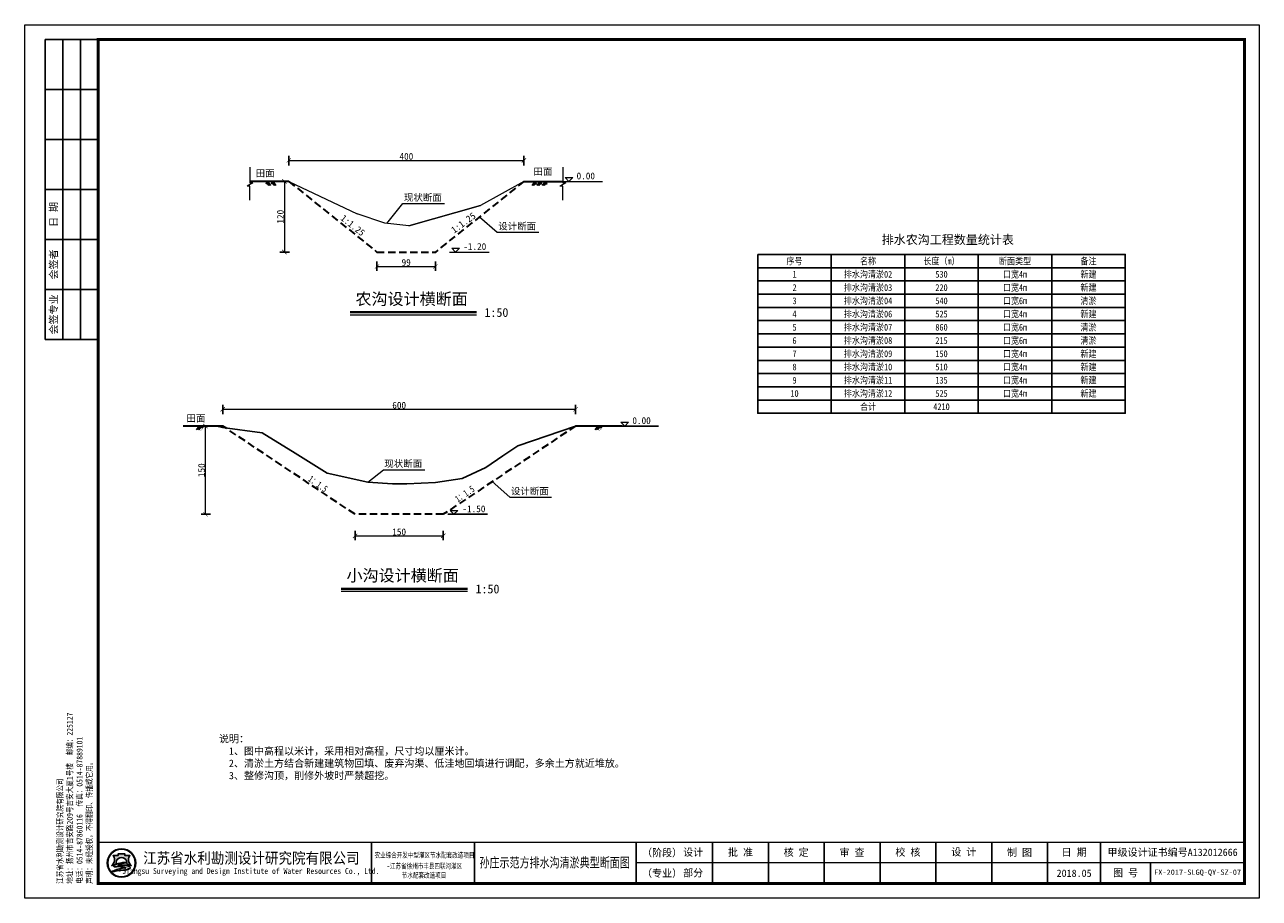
# Model space of a CAD drawing. Extents: x 464172 to 473094, y 3847158 to 3855433.
# Tile 70 of 98: x 469899 to 470319, y 3849784 to 3850081. Entities that reach past the tile are written whole.
import ezdxf
from ezdxf.enums import TextEntityAlignment as Align

# ---------------------------------------------------------------- set-up
doc = ezdxf.new("R2010")
doc.units = 0
doc.header["$PDMODE"] = 34
doc.header["$PDSIZE"] = 0.2
doc.linetypes.add('HIDDEN', pattern=[0.375, 0.25, -0.125])
doc.layers.get('0').update_dxf_attribs({"linetype": 'CONTINUOUS'})
doc.layers.get('Defpoints').update_dxf_attribs({"linetype": 'CONTINUOUS'})
for name, color, linetype, lineweight in [('0.09标注线', 3, 'CONTINUOUS', 9), ('0.13填充', 8, 'CONTINUOUS', 9), ('0.13文字', 3, 'CONTINUOUS', 13), ('1粗线', 7, 'CONTINUOUS', 30), ('文字', 7, 'CONTINUOUS', 15), ('标注', 7, 'CONTINUOUS', 15), ('次要轮廓', 4, 'CONTINUOUS', 18), ('细实线', 3, 'CONTINUOUS', 20), ('细线', 7, 'CONTINUOUS', 15)]:
    doc.layers.add(name, color=color, linetype=linetype, lineweight=lineweight)
for name, color, linetype in [('THIN', 7, 'CONTINUOUS'), ('断面', 7, 'CONTINUOUS'), ('注释层', 130, 'CONTINUOUS')]:
    doc.layers.add(name, color=color, linetype=linetype)
doc.styles.add('-仿宋_GB2312', font='FangSong_GB2312.ttf')
doc.styles.add('LYJFS', font='times.ttf', dxfattribs={"width": 0.7})
doc.styles.add('仿宋', font='FangSong_GB2312.ttf', dxfattribs={"width": 0.8})
doc.styles.add('宋体', font='txt')
doc.dimstyles.new('副本 (2) STANDARD', dxfattribs={"dimscale": 0, "dimtxt": 3.5, "dimasz": 1.5, "dimexe": 1.5, "dimexo": 1.25, "dimgap": 0.2, "dimtad": 1, "dimdec": 1, "dimzin": 0, "dimdsep": 46, "dimtxsty": '-仿宋_GB2312', "dimblk": 'ARCHTICK', "dimcen": 0.09, "dimadec": 0, "dimazin": 0, "dimtfac": 1, "dimtdec": 1, "dimtix": 1, "dimtmove": 2, "dimatfit": 3, "dimfxl": 1.7, "dimfxlon": 1, "dimtolj": 1, "dimtzin": 0, "dimlwd": 9, "dimarcsym": 0})

# ---------------------------------------------------------------- blocks, each defined once
blk = doc.blocks.new('TK')
h = blk.add_hatch(color=152)
h.dxf.hatch_style = 1
h.paths.add_polyline_path([(37.76634519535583, 12, 1), (28.08865389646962, 12, 1)])
h.paths.add_polyline_path([(37.60348109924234, 12, 1), (28.2515179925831, 12, 1)], flags=16)
h = blk.add_hatch(color=152)
h.dxf.hatch_style = 1
edge = h.paths.add_edge_path()
edge.add_arc((34.80941884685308, 9.57513306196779), 1.461698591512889, 43.31770961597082, 70.37003522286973)
edge.add_arc((33.42980450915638, 5.707128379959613), 5.568375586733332, 70.37003522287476, 84.52854590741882)
edge.add_arc((32.84297213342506, -0.4193509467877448), 11.72289597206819, 84.5285459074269, 95.17746754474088)
edge.add_arc((32.98455917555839, 9.871856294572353), 1.831337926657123, 111.7965680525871, 130.9174013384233, ccw=False)
edge.add_arc((34.88031159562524, 5.13131362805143), 6.936886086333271, 98.84274785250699, 111.79656805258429, ccw=False)
edge.add_arc((35.94667124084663, -1.723120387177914), 13.873772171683, 95.21036804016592, 98.84274785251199, ccw=False)
edge.add_ellipse((32.92749954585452, 12.29239219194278), major_axis=(-1.773815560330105, 0), ratio=0.8776980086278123, start_angle=172.6538623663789, end_angle=176.9129867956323)
edge.add_arc((34.51986391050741, 1.961408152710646), 10.24870363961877, 88.99992913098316, 98.52267106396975)
edge.add_arc((34.12653419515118, 4.586133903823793), 7.594670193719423, 98.5226710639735, 116.8491039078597)
edge.add_arc((31.25213164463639, 10.26438648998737), 1.230336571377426, 116.8491039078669, 139.2900683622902)
edge.add_arc((30.4676556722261, 10.93937889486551), 0.1954369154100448, 139.2900683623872, 263.050638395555)
edge.add_arc((30.65080526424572, 12.44199033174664), 1.70916902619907, 263.0506383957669, 272.136251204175)
edge.add_arc((31.81845295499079, -18.86063964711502), 29.61523112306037, 88.46268833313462, 92.13625120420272, ccw=False)
edge.add_arc((32.47617160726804, 5.646726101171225), 5.099041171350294, 68.07113774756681, 88.46268833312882, ccw=False)
edge.add_arc((36.58583429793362, -10.91731876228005), 21.4080615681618, 95.91294384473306, 98.79521578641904)
edge.add_arc((35.21854840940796, -2.080308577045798), 12.46590188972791, 98.79521578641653, 117.8496747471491)
edge.add_arc((93.71745628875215, -228.4932874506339), 245.9934265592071, 104.7703900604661, 105.15790668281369, ccw=False)
edge.add_line((31.00239690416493, 9.371353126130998), (30.1988762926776, 9.045501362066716))
edge.add_arc((51.56004769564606, -88.12407086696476), 99.48982566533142, 100.90627282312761, 102.39834375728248, ccw=False)
edge.add_line((32.73627937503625, 9.568770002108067), (32.12568198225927, 9.380185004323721))
edge.add_arc((29.81630978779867, 37.97211086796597), 28.68503833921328, 274.6177604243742, 279.6944367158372)
edge.add_arc((33.87653895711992, 14.20489681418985), 4.573507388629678, 279.694436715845, 287.6119267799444)
edge.add_arc((34.76080719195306, 11.41934212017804), 1.650966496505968, 287.6119267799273, 311.5140981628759)
edge.add_arc((35.67269695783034, 10.38914913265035), 0.2751610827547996, 311.5140981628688, 403.3177096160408)
edge = h.paths.add_edge_path()
edge.add_arc((37.34861352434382, 13.13700107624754), 2.066422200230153, 138.9741968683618, 204.1180883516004, ccw=False)
edge.add_line((35.78967558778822, 14.49339822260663), (34.09257231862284, 14.49339822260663))
edge.add_line((34.09257231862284, 14.49339822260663), (34.09257231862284, 15.08006279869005))
edge.add_line((34.09257231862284, 15.08006279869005), (31.76242677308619, 15.08006279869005))
edge.add_line((31.76242677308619, 15.08006279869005), (31.76242677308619, 14.49339822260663))
edge.add_line((31.76242677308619, 14.49339822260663), (30.06532350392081, 14.49339822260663))
edge.add_arc((28.50638556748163, 13.13700107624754), 2.066422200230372, -24.118088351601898, 41.0258031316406, ccw=False)
edge.add_arc((26.96985351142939, 13.82490731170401), 3.749914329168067, 314.34412131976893, 335.8819116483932, ccw=False)
edge.add_arc((28.92445619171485, 14.17747440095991), 3.106664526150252, 282.3877277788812, 290.1465811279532)
edge.add_arc((25.86021252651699, 22.52986678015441), 12.00340818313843, 290.1465811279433, 296.6495194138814)
edge.add_ellipse((32.92749954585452, 12.29239219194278), major_axis=(-1.773815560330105, 0), ratio=0.8776980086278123, start_angle=176.9129867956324, end_angle=378.37473811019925, ccw=False)
edge.add_ellipse((32.92749954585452, 12.29239219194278), major_axis=(-1.773815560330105, 0), ratio=0.8776980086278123, start_angle=172.653862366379, end_angle=176.9129867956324, ccw=False)
edge.add_ellipse((32.92749954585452, 12.29239219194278), major_axis=(-1.773815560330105, 0), ratio=0.8776980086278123, start_angle=161.6252618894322, end_angle=172.653862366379, ccw=False)
edge.add_arc((39.99478656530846, 22.52986678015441), 12.00340818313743, 243.3504805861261, 249.853418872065)
edge.add_arc((36.93054290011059, 14.17747440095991), 3.106664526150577, 249.8534188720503, 257.61227222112)
edge.add_arc((38.88514558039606, 13.82490731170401), 3.74991432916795, 204.1180883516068, 225.6558786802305, ccw=False)
at = {"lineweight": 0}
for p, q in [((0, 0), (0, 297)), ((0, 297), (420, 297)), ((420, 297), (420, 0)), ((415, 12), (208, 12)), ((420, 0), (0, 0))]:
    blk.add_line(p, q, dxfattribs=at)
for p, q in [((25, 292), (7, 292)), ((7, 292), (7, 190)), ((13, 292), (13, 190)), ((19, 292), (19, 190)), ((25, 275), (7, 275)), ((25, 258), (7, 258)), ((25, 241), (7, 241)), ((25, 224), (7, 224)), ((25, 207), (7, 207)), ((25, 190), (7, 190)), ((118, 19), (118, 5)), ((153, 19), (153, 5)), ((208, 19), (208, 5)), ((234, 19), (234, 5)), ((253, 19), (253, 5)), ((272, 19), (272, 5)), ((291, 19), (291, 5)), ((310, 19), (310, 5)), ((329, 19), (329, 5)), ((348, 19), (348, 5)), ((366, 19), (366, 5)), ((383, 12), (383, 5))]:
    blk.add_line(p, q)
at = {"lineweight": 0, "const_width": 1}
blk.add_lwpolyline([(25, 292), (415, 292), (415, 5), (25, 5)], close=True, dxfattribs=at)
at = {"lineweight": 0, "const_width": 0.4}
blk.add_lwpolyline([(415, 19), (25, 19)], dxfattribs=at)
at = {"color": 152}
for points in [[(31.24412181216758, 11.80161767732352, -0.02838203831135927), (29.99446309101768, 11.26089254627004, -0.03386732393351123), (29.59091690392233, 11.14313846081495, 0.09425397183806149), (30.39241989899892, 12.29262248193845, 0.2921547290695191), (30.06532350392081, 14.49339822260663), (31.76242677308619, 14.49339822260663), (31.76242677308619, 15.08006279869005), (34.09257231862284, 15.08006279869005), (34.09257231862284, 14.49339822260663), (35.78967558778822, 14.49339822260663, 0.29215472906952), (35.46257919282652, 12.29262248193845, 0.09425397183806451), (36.2640821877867, 11.14313846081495, -0.03386732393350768), (35.86053600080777, 11.26089254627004, -0.02838203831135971), (34.61087727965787, 11.80161767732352)], [(34.69874112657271, 12.20855064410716, 0.04157472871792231), (33.0009984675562, 12.09693843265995, 0.08013502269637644), (30.6964595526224, 11.36209164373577, 0.09823132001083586), (30.31951032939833, 11.06684867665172, 0.599439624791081), (30.44400935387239, 10.74537776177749, 0.03966424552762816), (30.71451621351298, 10.73400916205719, -0.01603031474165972), (32.61296833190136, 10.7439319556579, -0.08921046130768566), (34.38043466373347, 10.37684270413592, 0.01257694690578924), (33.31247064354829, 10.23900867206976, 0.08333285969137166), (29.39506013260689, 8.941746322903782, -0.001690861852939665), (31.00239690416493, 9.371353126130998), (30.1988762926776, 9.045501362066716, -0.006510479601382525), (32.73627937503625, 9.568770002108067), (32.12568198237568, 9.380185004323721, 0.02215480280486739), (34.64668864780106, 9.696699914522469, 0.03456031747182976), (35.26033732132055, 9.845760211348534, 0.1046726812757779), (35.85507491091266, 10.18311053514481, 0.4234638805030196), (35.87289335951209, 10.57792154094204, 0.1185893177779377), (35.30046801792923, 10.95188049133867, 0.06185687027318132), (33.96074808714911, 11.25013348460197, 0.04649815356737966), (31.78508714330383, 11.25571519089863, -0.08362449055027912), (32.30456102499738, 11.57226833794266, -0.05658197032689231), (33.81395195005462, 11.9857476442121, -0.01585057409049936), (34.68675527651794, 12.09332510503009)]]:
    blk.add_lwpolyline(points, format="xyb", dxfattribs=at)
for radius in [4.838845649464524, 4.675981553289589]:
    blk.add_circle((32.92749954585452, 12), radius, dxfattribs=at)
blk.add_arc((34.88031159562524, 5.13131362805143), 6.936886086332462, 98.84274785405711, 111.7965680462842, dxfattribs=at)
for start_param, end_param in [(2.820892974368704, 6.603884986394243), (3.013378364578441, 3.087714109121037)]:
    blk.add_ellipse((32.92749954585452, 12.29239219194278), major_axis=(-1.773815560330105, 0), ratio=0.8776980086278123, start_param=start_param, end_param=end_param, dxfattribs=at)
at = {"style": 'LYJFS'}
for s, p in [('（阶段）', (216.8339300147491, 15.5)), ('（专业）', (216.8339300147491, 8.5))]:
    blk.add_text(s, height=2.5, dxfattribs=at).set_placement(p, align=Align.MIDDLE_CENTER)
at = {"style": '宋体'}
for s, height, width, p in [('江苏省水利勘测设计研究院有限公司', 3.75, 0.9, (77.12731924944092, 13.75084589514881)), ('农业综合开发中型灌区节水配套改造项目', 1.8, 0.75, (136, 14.74047347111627)), ('Jiangsu Surveying and Design Institute of Water Resources Co., Ltd.', 2, 0.8, (76.9551912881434, 9.01340379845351)), ('-江苏省徐州市丰县四联河灌区', 1.8, 0.75, (136, 11.02926161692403)), ('节水配套改造项目', 1.8, 0.75, (135.8399052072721, 7.880905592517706))]:
    blk.add_text(s, height=height, dxfattribs=dict(at, width=width)).set_placement(p, align=Align.MIDDLE)
at = {"style": '仿宋'}
blk.add_text('2018.05', height=2.5, dxfattribs=at).set_placement((357, 8.5), align=Align.MIDDLE)
at = {"rotation": 90}
for s, insert, char_height, attachment_point, style in [('日 期', (10, 232.5), 2.5, 5, '宋体'), ('会签者', (10, 215.5), 2.5, 5, '宋体'), ('会签专业', (10, 198.5), 2.5, 5, '宋体'), ('江苏省水利勘测设计研究院有限公司\\P地址：扬州市吉安路209号吉安大厦1号楼  邮编：225127\\P电话：0514-87860116  传真：0514-87889101\\P声明：未经授权，不得翻印、传播或它用。', (23.29513194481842, 4.918324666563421), 2, 7, '仿宋')]:
    blk.add_mtext(s, dxfattribs=dict(at, insert=insert, char_height=char_height, attachment_point=attachment_point, style=style))
at = {"char_height": 2.5, "attachment_point": 5, "style": '宋体'}
for s, insert in [('设计', (227.4021536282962, 15.5)), ('批 准', (243.5, 15.5)), ('核 定', (262.4375, 15.47222222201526)), ('审 查', (281.4305555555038, 15.47328627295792)), ('校 核', (300.4652777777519, 15.54328155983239)), ('设 计', (319.4722222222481, 15.59333057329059)), ('制 图', (338.4166666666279, 15.4779241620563)), ('日 期', (357, 15.5)), ('甲级设计证书编号A132012666', (390.5, 15.5)), ('部分', (227.4021536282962, 8.5)), ('图 号', (374.5, 8.5))]:
    blk.add_mtext(s, dxfattribs=dict(at, insert=insert))
blk = doc.blocks.new('_ARCHTICK')
at = {"color": 0, "linetype": 'ByBlock', "const_width": 0.15}
blk.add_lwpolyline([(-0.5, -0.5), (0.5, 0.5)], dxfattribs=at)
blk = doc.blocks.new('*D47')
at = {"layer": '0.09标注线', "color": 0, "lineweight": -2}
for p, q in [((469962.2074740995, 3849944.580280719), (469959.0074740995, 3849944.580280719)), ((469962.2074740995, 3849914.58028072), (469959.0074740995, 3849914.58028072))]:
    blk.add_line(p, q, dxfattribs=at)
at = {"layer": '0.09标注线', "color": 0, "lineweight": 9}
blk.add_line((469960.5074740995, 3849914.58028072), (469960.5074740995, 3849944.580280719), dxfattribs=at)
at = {"layer": 'Defpoints', "color": 0, "lineweight": -3}
for p in [(469960.5074740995, 3849944.580280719), (469966.3959582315, 3849944.580280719), (470011.3959582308, 3849914.58028072)]:
    blk.add_point(p, dxfattribs=at)
at = {"layer": '0.09标注线', "color": 0, "lineweight": 9, "xscale": 1.5, "yscale": 1.5, "zscale": 1.5}
for p, rotation in [((469960.5074740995, 3849944.580280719), 90), ((469960.5074740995, 3849914.58028072), 270)]:
    blk.add_blockref('_ARCHTICK', p, dxfattribs=dict(at, rotation=rotation))
at = {"layer": '0.09标注线', "color": 0, "lineweight": 13, "insert": (469959.1574740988, 3849929.580280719), "char_height": 2.3, "attachment_point": 5, "rotation": 90, "style": '-仿宋_GB2312'}
blk.add_mtext('\\A1;150', dxfattribs=at)
blk = doc.blocks.new('*D46')
at = {"layer": '0.09标注线', "color": 0, "lineweight": -2}
for p, q in [((470011.3959582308, 3849908.963913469), (470011.3959582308, 3849905.763913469)), ((470041.3959582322, 3849908.963913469), (470041.3959582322, 3849905.763913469))]:
    blk.add_line(p, q, dxfattribs=at)
at = {"layer": '0.09标注线', "color": 0, "lineweight": 9}
blk.add_line((470011.3959582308, 3849907.263913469), (470041.3959582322, 3849907.263913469), dxfattribs=at)
at = {"layer": 'Defpoints', "color": 0, "lineweight": -3}
for p in [(470011.3959582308, 3849914.58028072), (470041.3959582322, 3849914.58028072), (470041.3959582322, 3849907.263913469)]:
    blk.add_point(p, dxfattribs=at)
at = {"layer": '0.09标注线', "color": 0, "lineweight": 9, "xscale": 1.5, "yscale": 1.5, "zscale": 1.5, "rotation": 180}
blk.add_blockref('_ARCHTICK', (470011.3959582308, 3849907.263913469), dxfattribs=at)
at = {"layer": '0.09标注线', "color": 0, "lineweight": 9, "xscale": 1.5, "yscale": 1.5, "zscale": 1.5}
blk.add_blockref('_ARCHTICK', (470041.3959582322, 3849907.263913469), dxfattribs=at)
at = {"layer": '0.09标注线', "color": 0, "lineweight": 13, "insert": (470026.3959582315, 3849908.613913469), "char_height": 2.3, "attachment_point": 5, "style": '-仿宋_GB2312'}
blk.add_mtext('\\A1;150', dxfattribs=at)
blk = doc.blocks.new('*D48')
at = {"layer": '0.09标注线', "color": 0, "lineweight": -2}
for p, q in [((469966.3959582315, 3849948.59803922), (469966.3959582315, 3849951.79803922)), ((470086.3959582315, 3849948.59803922), (470086.3959582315, 3849951.79803922))]:
    blk.add_line(p, q, dxfattribs=at)
at = {"layer": '0.09标注线', "color": 0, "lineweight": 9}
blk.add_line((469966.3959582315, 3849950.29803922), (470086.3959582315, 3849950.29803922), dxfattribs=at)
at = {"layer": 'Defpoints', "color": 0, "lineweight": -3}
for p in [(470086.3959582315, 3849950.29803922), (469966.3959582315, 3849944.580280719), (470086.3959582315, 3849944.580280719)]:
    blk.add_point(p, dxfattribs=at)
at = {"layer": '0.09标注线', "color": 0, "lineweight": 9, "xscale": 1.5, "yscale": 1.5, "zscale": 1.5, "rotation": 180}
blk.add_blockref('_ARCHTICK', (469966.3959582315, 3849950.29803922), dxfattribs=at)
at = {"layer": '0.09标注线', "color": 0, "lineweight": 9, "xscale": 1.5, "yscale": 1.5, "zscale": 1.5}
blk.add_blockref('_ARCHTICK', (470086.3959582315, 3849950.29803922), dxfattribs=at)
at = {"layer": '0.09标注线', "color": 0, "lineweight": 13, "insert": (470026.3959582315, 3849951.64803922), "char_height": 2.3, "attachment_point": 5, "style": '-仿宋_GB2312'}
blk.add_mtext('\\A1;600', dxfattribs=at)
blk = doc.blocks.new('*D75')
at = {"layer": '0.09标注线', "color": 0, "lineweight": -2}
for p, q in [((469988.8448925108, 3850033.215445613), (469988.8448925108, 3850036.415445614)), ((470068.8448925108, 3850033.215445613), (470068.8448925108, 3850036.415445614))]:
    blk.add_line(p, q, dxfattribs=at)
at = {"layer": '0.09标注线', "color": 0, "lineweight": 9}
blk.add_line((469988.8448925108, 3850034.915445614), (470068.8448925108, 3850034.915445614), dxfattribs=at)
at = {"layer": 'Defpoints', "color": 0, "lineweight": -3}
for p in [(470068.8448925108, 3850034.915445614), (469988.8448925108, 3850027.764414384), (470068.8448925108, 3850027.764414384)]:
    blk.add_point(p, dxfattribs=at)
at = {"layer": '0.09标注线', "color": 0, "lineweight": 9, "xscale": 1.5, "yscale": 1.5, "zscale": 1.5, "rotation": 180}
blk.add_blockref('_ARCHTICK', (469988.8448925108, 3850034.915445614), dxfattribs=at)
at = {"layer": '0.09标注线', "color": 0, "lineweight": 9, "xscale": 1.5, "yscale": 1.5, "zscale": 1.5}
blk.add_blockref('_ARCHTICK', (470068.8448925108, 3850034.915445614), dxfattribs=at)
at = {"layer": '0.09标注线', "color": 0, "lineweight": 13, "insert": (470028.8448925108, 3850036.265445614), "char_height": 2.3, "attachment_point": 5, "style": '-仿宋_GB2312'}
blk.add_mtext('\\A1;400', dxfattribs=at)
blk = doc.blocks.new('*D76')
at = {"layer": '0.09标注线', "color": 0, "lineweight": -2}
for p, q in [((470018.8448925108, 3850000.530328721), (470018.8448925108, 3849997.330328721)), ((470038.7009469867, 3850000.530328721), (470038.7009469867, 3849997.330328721))]:
    blk.add_line(p, q, dxfattribs=at)
at = {"layer": '0.09标注线', "color": 0, "lineweight": 9}
blk.add_line((470018.8448925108, 3849998.830328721), (470038.7009469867, 3849998.830328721), dxfattribs=at)
at = {"layer": 'Defpoints', "color": 0, "lineweight": -3}
for p in [(470018.8448925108, 3850003.764414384), (470038.7009469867, 3850003.764414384), (470038.7009469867, 3849998.830328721)]:
    blk.add_point(p, dxfattribs=at)
at = {"layer": '0.09标注线', "color": 0, "lineweight": 9, "xscale": 1.5, "yscale": 1.5, "zscale": 1.5, "rotation": 180}
blk.add_blockref('_ARCHTICK', (470018.8448925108, 3849998.830328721), dxfattribs=at)
at = {"layer": '0.09标注线', "color": 0, "lineweight": 9, "xscale": 1.5, "yscale": 1.5, "zscale": 1.5}
blk.add_blockref('_ARCHTICK', (470038.7009469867, 3849998.830328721), dxfattribs=at)
at = {"layer": '0.09标注线', "color": 0, "lineweight": 13, "insert": (470028.7729197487, 3850000.180328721), "char_height": 2.3, "attachment_point": 5, "style": '-仿宋_GB2312'}
blk.add_mtext('\\A1;99', dxfattribs=at)
blk = doc.blocks.new('*D74')
at = {"layer": '0.09标注线', "color": 0, "lineweight": -2}
for p, q in [((469987.5948925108, 3850027.764414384), (469985.8382990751, 3850027.764414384)), ((469989.0382990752, 3850003.764414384), (469985.8382990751, 3850003.764414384))]:
    blk.add_line(p, q, dxfattribs=at)
at = {"layer": '0.09标注线', "color": 0, "lineweight": 9}
blk.add_line((469987.3382990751, 3850027.764414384), (469987.3382990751, 3850003.764414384), dxfattribs=at)
at = {"layer": 'Defpoints', "color": 0, "lineweight": -3}
for p in [(469988.8448925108, 3850027.764414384), (469987.3382990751, 3850003.764414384), (470024.8448925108, 3850003.764414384)]:
    blk.add_point(p, dxfattribs=at)
at = {"layer": '0.09标注线', "color": 0, "lineweight": 9, "xscale": 1.5, "yscale": 1.5, "zscale": 1.5}
for p, rotation in [((469987.3382990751, 3850027.764414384), 90), ((469987.3382990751, 3850003.764414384), 270)]:
    blk.add_blockref('_ARCHTICK', p, dxfattribs=dict(at, rotation=rotation))
at = {"layer": '0.09标注线', "color": 0, "lineweight": 13, "insert": (469985.9882990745, 3850015.764414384), "char_height": 2.3, "attachment_point": 5, "rotation": 90, "style": '-仿宋_GB2312'}
blk.add_mtext('\\A1;120', dxfattribs=at)

msp = doc.modelspace()

# ---------------------------------------------------------------- hatches: boundary and pattern name
at = {"layer": '次要轮廓'}
for points in [[(469959.2400237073, 3849944.577963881), (469959.1054786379, 3849944.125164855), (469959.5587287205, 3849944.146957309), (469959.9758676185, 3849944.593931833)], [(470094.8799112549, 3849944.577963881), (470094.7453661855, 3849944.125164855), (470095.1986162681, 3849944.146957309), (470095.6157551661, 3849944.593931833)]]:
    msp.add_hatch(color=0, dxfattribs=at).paths.add_polyline_path(points)

# ---------------------------------------------------------------- linework, layer by layer
at = {"lineweight": 30}
for p, q in [((469988.8448925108, 3850027.764414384), (469975.6328006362, 3850027.764414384)), ((470068.8448925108, 3850027.764414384), (470082.0569843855, 3850027.764414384)), ((469966.3959582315, 3849944.580280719), (469952.9049842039, 3849944.580280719)), ((470102.2127602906, 3849944.580280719), (470086.3959582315, 3849944.580280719)), ((470011.3959582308, 3849914.58028072), (470011.3959582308, 3849914.58028072))]:
    msp.add_line(p, q, dxfattribs=at)
at = {"lineweight": 15}
for p, q in [((469988.8448925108, 3850027.764414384), (470012.1391859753, 3850016.709340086)), ((470021.5166563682, 3850013.510951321), (470012.1391859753, 3850016.709340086)), ((470029.7074710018, 3850012.710216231), (470021.5166563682, 3850013.510951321))]:
    msp.add_line(p, q, dxfattribs=at)
at = {"color": 7, "lineweight": 25}
for p, q in [((470173.3969595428, 3850002.929012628), (470173.3969595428, 3849948.929012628)), ((470198.3969595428, 3850002.929012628), (470198.3969595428, 3849948.929012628)), ((470223.3969595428, 3850002.929012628), (470223.3969595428, 3849948.929012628)), ((470248.3969595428, 3850002.929012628), (470248.3969595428, 3849948.929012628)), ((470148.3969595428, 3849998.429012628), (470273.3969595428, 3849998.429012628)), ((470148.3969595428, 3849993.929012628), (470273.3969595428, 3849993.929012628)), ((470148.3969595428, 3849989.429012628), (470273.3969595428, 3849989.429012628)), ((470148.3969595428, 3849984.929012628), (470273.3969595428, 3849984.929012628)), ((470148.3969595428, 3849980.429012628), (470273.3969595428, 3849980.429012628)), ((470148.3969595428, 3849975.929012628), (470273.3969595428, 3849975.929012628)), ((470148.3969595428, 3849971.429012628), (470273.3969595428, 3849971.429012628)), ((470148.3969595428, 3849966.929012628), (470273.3969595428, 3849966.929012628)), ((470148.3969595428, 3849962.429012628), (470273.3969595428, 3849962.429012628)), ((470148.3969595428, 3849957.929012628), (470273.3969595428, 3849957.929012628)), ((470148.3969595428, 3849953.429012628), (470273.3969595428, 3849953.429012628))]:
    msp.add_line(p, q, dxfattribs=at)
at = {"lineweight": 15}
msp.add_lwpolyline([(470068.8448925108, 3850027.764414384), (470054.1155505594, 3850019.599402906), (470029.7074710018, 3850012.710216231), (470054.1155505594, 3850019.599402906)], dxfattribs=at)
at = {"color": 7, "lineweight": 25}
msp.add_lwpolyline([(470148.3969595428, 3850002.929012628), (470273.3969595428, 3850002.929012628), (470273.3969595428, 3849948.929012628), (470148.3969595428, 3849948.929012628)], close=True, dxfattribs=at)
msp.add_lwpolyline([(469964.3484487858, 3849944.58028072), (469966.2910943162, 3849944.152737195), (469979.8280482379, 3849942.260423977), (469991.0102457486, 3849935.394856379), (470001.9359979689, 3849928.584052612), (470015.7582893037, 3849925.497198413), (470024.0906063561, 3849924.971783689), (470028.9582828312, 3849924.942315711), (470038.7514701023, 3849925.388835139), (470047.78788302, 3849926.783901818), (470055.8211052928, 3849930.461129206), (470061.7068325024, 3849934.42905461), (470066.7125229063, 3849937.886076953), (470086.3959582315, 3849944.580280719), (470090.4897420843, 3849944.580280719), (470090.4897420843, 3849944.580280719), (470090.4897420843, 3849944.580280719), (470090.4897420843, 3849944.580280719)])
at = {"layer": '0.09标注线'}
for p, q in [((469975.6327891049, 3850032.603227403), (469975.632801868, 3850027.247510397)), ((470082.0569728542, 3850032.603227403), (470082.0569856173, 3850027.247510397)), ((469976.632801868, 3850027.247510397), (469974.632801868, 3850026.093179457)), ((469975.632801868, 3850027.247510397), (469976.632801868, 3850027.247510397)), ((470083.0569856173, 3850027.247510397), (470081.0569856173, 3850026.093179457)), ((470082.0569856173, 3850027.247510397), (470083.0569856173, 3850027.247510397)), ((469975.632801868, 3850026.093179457), (469974.632801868, 3850026.093179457)), ((469975.6327996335, 3850021.36348742), (469975.632801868, 3850026.093179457)), ((470082.0569856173, 3850026.093179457), (470081.0569856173, 3850026.093179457)), ((470082.0569833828, 3850021.36348742), (470082.0569856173, 3850026.093179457))]:
    msp.add_line(p, q, dxfattribs=at)
at = {"layer": '0.13填充', "color": 7, "lineweight": 40, "ltscale": 0.005}
for p, q in [((470009.7029228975, 3849983.288357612), (470052.6489596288, 3849983.288357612)), ((470006.6611167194, 3849889.289524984), (470049.6071534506, 3849889.289524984))]:
    msp.add_line(p, q, dxfattribs=at)
at = {"layer": '0.13填充', "color": 7, "ltscale": 0.005}
for p, q in [((470009.7029228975, 3849982.44550663), (470052.6489596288, 3849982.44550663)), ((470006.6611167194, 3849888.446674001), (470049.6071534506, 3849888.446674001))]:
    msp.add_line(p, q, dxfattribs=at)
at = {"layer": '1粗线', "linetype": 'HIDDEN', "lineweight": 30, "ltscale": 10}
for p, q in [((469988.8448925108, 3850027.764414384), (470018.8448925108, 3850003.764414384)), ((470068.8448925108, 3850027.764414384), (470038.7009469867, 3850003.764414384)), ((470018.8448925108, 3850003.764414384), (470038.8448925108, 3850003.764414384)), ((470011.3959582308, 3849914.58028072), (469966.3959582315, 3849944.580280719)), ((470086.3959582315, 3849944.580280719), (470041.3959582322, 3849914.58028072)), ((470041.3959582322, 3849914.58028072), (470011.3959582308, 3849914.58028072))]:
    msp.add_line(p, q, dxfattribs=at)
at = {"layer": 'THIN', "lineweight": 13}
for p, q in [((470082.0569843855, 3850027.764414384), (470095.5833983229, 3850027.764414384)), ((470043.5076784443, 3850003.764414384), (470057.0340923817, 3850003.764414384))]:
    msp.add_line(p, q, dxfattribs=at)
at = {"layer": 'THIN'}
for p, q in [((470101.0330622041, 3849944.580280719), (470114.5594761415, 3849944.580280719)), ((470042.9479672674, 3849914.58028072), (470056.4743812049, 3849914.58028072))]:
    msp.add_line(p, q, dxfattribs=at)
at = {"layer": '标注', "color": 0, "lineweight": 13}
for p, q in [((470022.1865422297, 3850013.445463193), (470027.6845910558, 3850020.205903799)), ((470027.6845910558, 3850020.205903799), (470041.7881468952, 3850020.205903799)), ((470053.7729197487, 3850015.764414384), (470059.7609850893, 3850010.459635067)), ((470059.7609850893, 3850010.459635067), (470073.8645409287, 3850010.459635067)), ((470015.7582893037, 3849925.497198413), (470021.0087461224, 3849929.724990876)), ((470021.0087461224, 3849929.724990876), (470035.1123019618, 3849929.724990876)), ((470058.0797591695, 3849925.702814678), (470064.0678245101, 3849920.398035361)), ((470064.0678245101, 3849920.398035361), (470078.1713803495, 3849920.398035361))]:
    msp.add_line(p, q, dxfattribs=at)
at = {"layer": '次要轮廓', "color": 0}
for p, q in [((469957.455465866, 3849943.325009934), (469958.3186406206, 3849944.580280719)), ((469957.9161574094, 3849943.335007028), (469958.7724577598, 3849944.580280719)), ((469958.3768489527, 3849943.345004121), (469959.2262748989, 3849944.580280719)), ((470093.0953534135, 3849943.325009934), (470093.9585281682, 3849944.580280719)), ((470093.556044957, 3849943.335007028), (470094.4123453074, 3849944.580280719)), ((470094.0167365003, 3849943.345004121), (470094.8661624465, 3849944.580280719))]:
    msp.add_line(p, q, dxfattribs=at)
at = {"layer": '次要轮廓', "color": 0, "const_width": 0.08064}
for points in [[(469959.4653440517, 3849944.306326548), (469959.3583749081, 3849944.167283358), (469959.2892800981, 3849944.0571987), (469959.2520564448, 3849943.972091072), (469959.2407007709, 3849943.907978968), (469959.2492098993, 3849943.860880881), (469959.2715806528, 3849943.826815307), (469959.3018098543, 3849943.801800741), (469959.3338943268, 3849943.781855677), (469959.3628607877, 3849943.763620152), (469959.3878555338, 3849943.746220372), (469959.4090547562, 3849943.729404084), (469959.4266346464, 3849943.712919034), (469959.4407713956, 3849943.696512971), (469959.4516411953, 3849943.679933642), (469959.4594202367, 3849943.662928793), (469959.4642847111, 3849943.645246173), (469959.4663669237, 3849943.626676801), (469959.4656236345, 3849943.607184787), (469959.4619677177, 3849943.586777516), (469959.455312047, 3849943.565462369), (469959.4455694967, 3849943.543246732), (469959.4326529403, 3849943.520137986), (469959.416475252, 3849943.496143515), (469959.3969493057, 3849943.471270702), (469959.3740440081, 3849943.445581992), (469959.3479523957, 3849943.419360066), (469959.3189235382, 3849943.39294267), (469959.2872065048, 3849943.366667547), (469959.253050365, 3849943.340872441), (469959.2167041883, 3849943.315895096), (469959.178417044, 3849943.292073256), (469959.1384380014, 3849943.269744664), (469959.0969443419, 3849943.249287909), (469959.0538261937, 3849943.231244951), (469959.0089018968, 3849943.216198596), (469958.9619897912, 3849943.204731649), (469958.9129082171, 3849943.197426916), (469958.8614755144, 3849943.194867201), (469958.8075100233, 3849943.197635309), (469958.7508300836, 3849943.206314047)], [(470095.1052315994, 3849944.306326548), (470094.9982624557, 3849944.167283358), (470094.9291676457, 3849944.0571987), (470094.8919439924, 3849943.972091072), (470094.8805883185, 3849943.907978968), (470094.8890974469, 3849943.860880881), (470094.9114682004, 3849943.826815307), (470094.9416974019, 3849943.801800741), (470094.9737818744, 3849943.781855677), (470095.0027483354, 3849943.763620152), (470095.0277430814, 3849943.746220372), (470095.0489423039, 3849943.729404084), (470095.066522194, 3849943.712919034), (470095.0806589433, 3849943.696512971), (470095.091528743, 3849943.679933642), (470095.0993077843, 3849943.662928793), (470095.1041722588, 3849943.645246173), (470095.1062544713, 3849943.626676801), (470095.1055111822, 3849943.607184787), (470095.1018552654, 3849943.586777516), (470095.0951995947, 3849943.565462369), (470095.0854570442, 3849943.543246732), (470095.0725404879, 3849943.520137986), (470095.0563627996, 3849943.496143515), (470095.0368368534, 3849943.471270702), (470095.0139315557, 3849943.445581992), (470094.9878399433, 3849943.419360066), (470094.9588110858, 3849943.39294267), (470094.9270940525, 3849943.366667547), (470094.8929379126, 3849943.340872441), (470094.8565917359, 3849943.315895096), (470094.8183045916, 3849943.292073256), (470094.778325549, 3849943.269744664), (470094.7368318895, 3849943.249287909), (470094.6937137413, 3849943.231244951), (470094.6487894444, 3849943.216198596), (470094.6018773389, 3849943.204731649), (470094.5527957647, 3849943.197426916), (470094.501363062, 3849943.194867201), (470094.4473975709, 3849943.197635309), (470094.3907176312, 3849943.206314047)]]:
    msp.add_lwpolyline(points, dxfattribs=at)
at = {"layer": '次要轮廓', "color": 0}
for points in [[(469959.1054786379, 3849944.111513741), (469959.5587287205, 3849944.133306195), (469959.9758676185, 3849944.580280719)], [(470094.7453661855, 3849944.111513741), (470095.1986162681, 3849944.133306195), (470095.6157551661, 3849944.580280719)]]:
    msp.add_lwpolyline(points, dxfattribs=at)
at = {"layer": '细实线', "lineweight": 5}
for p, q in [((469981.2795875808, 3850027.467494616), (469981.0782752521, 3850026.790877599)), ((469981.0794305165, 3850027.764414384), (469981.9957134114, 3850026.358227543)), ((469981.4375396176, 3850027.233183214), (469981.2886472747, 3850026.712960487)), ((469981.4025303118, 3850027.764414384), (469982.3064352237, 3850026.364118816)), ((469981.7152164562, 3850027.764414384), (469982.6312923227, 3850026.405476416)), ((469983.1007236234, 3850027.467494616), (469982.8994112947, 3850026.790877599)), ((469982.9005665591, 3850027.764414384), (469983.816849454, 3850026.358227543)), ((469983.2586756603, 3850027.233183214), (469983.1097833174, 3850026.712960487)), ((469983.2236663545, 3850027.764414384), (469984.1275712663, 3850026.364118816)), ((469983.5363524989, 3850027.764414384), (469984.4524283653, 3850026.405476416)), ((470072.4056964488, 3850027.764414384), (470071.4896205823, 3850026.405476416)), ((470072.7183825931, 3850027.764414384), (470071.8144776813, 3850026.364118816)), ((470073.0414823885, 3850027.764414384), (470072.1251994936, 3850026.358227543)), ((470072.6833732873, 3850027.233183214), (470072.8322656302, 3850026.712960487)), ((470072.8413253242, 3850027.467494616), (470073.0426376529, 3850026.790877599)), ((470074.1534325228, 3850027.764414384), (470073.2373566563, 3850026.405476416)), ((470074.4661186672, 3850027.764414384), (470073.5622137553, 3850026.364118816)), ((470074.7892184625, 3850027.764414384), (470073.8729355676, 3850026.358227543)), ((470074.4311093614, 3850027.233183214), (470074.5800017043, 3850026.712960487)), ((470074.5890613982, 3850027.467494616), (470074.7903737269, 3850026.790877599)), ((470075.9745685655, 3850027.764414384), (470075.058492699, 3850026.405476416)), ((470076.2872547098, 3850027.764414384), (470075.383349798, 3850026.364118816)), ((470076.6103545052, 3850027.764414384), (470075.6940716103, 3850026.358227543)), ((470076.2522454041, 3850027.233183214), (470076.4011377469, 3850026.712960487)), ((470076.4101974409, 3850027.467494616), (470076.6115097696, 3850026.790877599))]:
    msp.add_line(p, q, dxfattribs=at)
at = {"layer": '细线', "color": 7}
for points in [[(470084.1491259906, 3850027.764414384), (470082.8491259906, 3850029.064414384), (470085.4491259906, 3850029.064414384)], [(470045.5998200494, 3850003.764414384), (470044.2998200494, 3850005.064414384), (470046.8998200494, 3850005.064414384)], [(470103.1252038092, 3849944.580280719), (470101.8252038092, 3849945.880280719), (470104.4252038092, 3849945.880280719)], [(470045.0401088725, 3849914.58028072), (470043.7401088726, 3849915.88028072), (470046.3401088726, 3849915.88028072)]]:
    msp.add_lwpolyline(points, close=True, dxfattribs=at)

# ---------------------------------------------------------------- block references
at = {"layer": '断面'}
msp.add_blockref('TK', (469899.0014141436, 3849784.039086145), dxfattribs=at)

# ---------------------------------------------------------------- texts
at = {"color": 7, "lineweight": 25, "style": '-仿宋_GB2312', "width": 0.85}
for s, p in [('序号', (470160.8969595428, 3850000.679012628)), ('名称', (470185.8969595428, 3850000.679012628)), ('长度（m）', (470210.8969595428, 3850000.679012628)), ('断面类型', (470235.8969595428, 3850000.679012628)), ('备注', (470260.8969595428, 3850000.679012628)), ('1', (470160.8969595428, 3849996.179012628)), ('排水沟清淤02', (470185.8969595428, 3849996.179012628)), ('530', (470210.8969595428, 3849996.179012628)), ('口宽4m', (470235.8969595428, 3849996.179012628)), ('新建', (470260.8969595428, 3849996.179012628)), ('排水沟清淤03', (470185.8969595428, 3849991.679012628)), ('口宽4m', (470235.8969595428, 3849991.679012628)), ('新建', (470260.8969595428, 3849991.679012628)), ('2', (470160.8969595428, 3849991.679012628)), ('220', (470210.8969595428, 3849991.679012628)), ('3', (470160.8969595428, 3849987.179012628)), ('排水沟清淤04', (470185.8969595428, 3849987.179012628)), ('540', (470210.8969595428, 3849987.179012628)), ('口宽6m', (470235.8969595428, 3849987.179012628)), ('清淤', (470260.8969595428, 3849987.179012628)), ('4', (470160.8969595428, 3849982.679012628)), ('排水沟清淤06', (470185.8969595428, 3849982.679012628)), ('525', (470210.8969595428, 3849982.679012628)), ('口宽4m', (470235.8969595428, 3849982.679012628)), ('新建', (470260.8969595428, 3849982.679012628)), ('5', (470160.8969595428, 3849978.179012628)), ('排水沟清淤07', (470185.8969595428, 3849978.179012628)), ('860', (470210.8969595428, 3849978.179012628)), ('口宽6m', (470235.8969595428, 3849978.179012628)), ('清淤', (470260.8969595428, 3849978.179012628)), ('6', (470160.8969595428, 3849973.679012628)), ('排水沟清淤08', (470185.8969595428, 3849973.679012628)), ('215', (470210.8969595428, 3849973.679012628)), ('口宽6m', (470235.8969595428, 3849973.679012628)), ('清淤', (470260.8969595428, 3849973.679012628)), ('7', (470160.8969595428, 3849969.179012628)), ('排水沟清淤09', (470185.8969595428, 3849969.179012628)), ('150', (470210.8969595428, 3849969.179012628)), ('口宽4m', (470235.8969595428, 3849969.179012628)), ('新建', (470260.8969595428, 3849969.179012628)), ('8', (470160.8969595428, 3849964.679012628)), ('排水沟清淤10', (470185.8969595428, 3849964.679012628)), ('510', (470210.8969595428, 3849964.679012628)), ('口宽4m', (470235.8969595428, 3849964.679012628)), ('新建', (470260.8969595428, 3849964.679012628)), ('9', (470160.8969595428, 3849960.179012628)), ('排水沟清淤11', (470185.8969595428, 3849960.179012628)), ('135', (470210.8969595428, 3849960.179012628)), ('口宽4m', (470235.8969595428, 3849960.179012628)), ('新建', (470260.8969595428, 3849960.179012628)), ('10', (470160.8969595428, 3849955.679012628)), ('排水沟清淤12', (470185.8969595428, 3849955.679012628)), ('525', (470210.8969595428, 3849955.679012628)), ('口宽4m', (470235.8969595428, 3849955.679012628)), ('新建', (470260.8969595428, 3849955.679012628)), ('合计', (470185.8969595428, 3849951.179012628)), ('4210', (470210.8969595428, 3849951.179012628))]:
    msp.add_text(s, height=2.3, dxfattribs=at).set_placement(p, align=Align.MIDDLE_CENTER)
at = {"layer": '0.09标注线', "color": 7, "linetype": 'Continuous', "lineweight": 13, "style": '-仿宋_GB2312'}
for s, height, p in [('田面', 2.3, (469977.5602864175, 3850029.429245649)), ('田面', 2.3, (470072.0695456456, 3850029.9724336)), ('现状断面', 2.3, (470028.0116538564, 3850021.130006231)), ('设计断面', 2.3, (470060.0880478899, 3850011.383737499)), ('-1.20', 2.3, (470048.2036578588, 3850004.48502097)), ('1:50', 3, (470055.3948890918, 3849981.706296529)), ('田面', 2.3, (469954.0223739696, 3849946.055508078)), ('0.00', 2.3, (470105.7290416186, 3849945.300887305)), ('现状断面', 2.3, (470021.335808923, 3849930.649093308)), ('设计断面', 2.3, (470064.3948873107, 3849921.322137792)), ('-1.50', 2.3, (470047.9068199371, 3849915.300887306)), ('1:50', 3, (470052.3530829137, 3849887.707463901))]:
    msp.add_text(s, height=height, dxfattribs=at).set_placement(p)
at = {"layer": '0.09标注线', "color": 7, "style": '-仿宋_GB2312'}
msp.add_text('排水农沟工程数量统计表', height=3, dxfattribs=at).set_placement((470190.523719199, 3850006.43094652))
at = {"layer": '0.13文字', "linetype": 'Continuous', "lineweight": 13, "insert": (470281.8189354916, 3849793.814955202), "char_height": 1.8, "width": 55.55091040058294, "attachment_point": 1, "style": 'LYJFS'}
msp.add_mtext('{\\fFangSong_GB2312|b0|i0|c134|p49;\\W1;\\C7; FX-2017-SLGQ-QY-SZ-07}', dxfattribs=at)
at = {"layer": 'THIN', "lineweight": 13, "style": '-仿宋_GB2312'}
msp.add_text('0.00', height=2.3, dxfattribs=at).set_placement((470086.7529638, 3850028.48502097))
at = {"layer": '文字', "color": 7, "linetype": 'Continuous', "lineweight": 13, "style": '-仿宋_GB2312'}
for s, p in [('农沟设计横断面', (470049.7160811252, 3849985.802778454)), ('小沟设计横断面', (470046.674274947, 3849891.803945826))]:
    msp.add_text(s, height=4, dxfattribs=at).set_placement(p, align=Align.RIGHT)
at = {"layer": '文字', "color": 7, "style": '-仿宋_GB2312', "width": 0.75}
msp.add_text('孙庄示范方排水沟清淤典型断面图', height=3.332746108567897, dxfattribs=at).set_placement((470053.7032056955, 3849794.529883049))
at = {"layer": '文字', "color": 7, "insert": (469965.0824464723, 3849839.522231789), "char_height": 2.5, "width": 208.3816698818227, "attachment_point": 1, "style": '-仿宋_GB2312'}
msp.add_mtext('说明：\\P  1、图中高程以米计，采用相对高程，尺寸均以厘米计。    \\P  2、清淤土方结合新建建筑物回填、废弃沟渠、低洼地回填进行调配，多余土方就近堆放。\\P  3、整修沟顶，削修外坡时严禁超挖。', dxfattribs=at)
at = {"layer": '注释层', "color": 0, "linetype": 'Continuous', "lineweight": 13, "style": '-仿宋_GB2312', "width": 0.667}
for rotation, p in [(324.5266089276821, (469995.2056605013, 3849926.093203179)), (34.36883716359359, (470046.3810705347, 3849918.565241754))]:
    msp.add_text('1：1.5', height=2.299999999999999, rotation=rotation, dxfattribs=at).set_placement(p)
at = {"layer": '注释层', "color": 0, "linetype": 'Continuous', "lineweight": 13, "char_height": 2.299999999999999, "style": '-仿宋_GB2312'}
for insert, attachment_point, rotation in [((470015.0123344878, 3850010.793819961), 3, 321.23935938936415), ((470043.7597486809, 3850011.843836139), 1, 36.415040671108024)]:
    msp.add_mtext('{\\fKaiTi_GB2312|b0|i0|c134|p49;1:1.25}', dxfattribs=dict(at, insert=insert, attachment_point=attachment_point, rotation=rotation))

# ---------------------------------------------------------------- dimensions: what is measured, and where the dimension line sits
at = {"layer": '0.09标注线', "color": 3, "lineweight": 13}
for base, p1, p2, picture, middle in [((470068.8448925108, 3850034.915445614), (469988.8448925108, 3850027.764414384), (470068.8448925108, 3850027.764414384), '*D75', (470028.8448925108, 3850036.265445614)), ((470038.7009469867, 3849998.830328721), (470018.8448925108, 3850003.764414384), (470038.7009469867, 3850003.764414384), '*D76', (470028.7729197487, 3850000.180328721)), ((470086.3959582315, 3849950.29803922), (469966.3959582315, 3849944.580280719), (470086.3959582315, 3849944.580280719), '*D48', (470026.3959582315, 3849951.64803922)), ((470041.3959582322, 3849907.263913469), (470011.3959582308, 3849914.58028072), (470041.3959582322, 3849914.58028072), '*D46', (470026.3959582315, 3849908.613913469))]:
    dim = msp.add_linear_dim(base=base, p1=p1, p2=p2, dimstyle='副本 (2) STANDARD', override={"dimscale": 1, "dimtxt": 2.3, "dimdec": 0, "dimlfac": 5}, dxfattribs=at)
    dim.commit()
    dim.dimension.update_dxf_attribs({"geometry": picture, "text_midpoint": middle})
for base, p1, p2, picture, middle in [((469987.3382990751, 3850003.764414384), (469988.8448925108, 3850027.764414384), (470024.8448925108, 3850003.764414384), '*D74', (469985.9882990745, 3850015.764414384)), ((469960.5074740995, 3849944.580280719), (470011.3959582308, 3849914.58028072), (469966.3959582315, 3849944.580280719), '*D47', (469959.1574740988, 3849929.580280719))]:
    dim = msp.add_linear_dim(base=base, p1=p1, p2=p2, angle=90, dimstyle='副本 (2) STANDARD', override={"dimscale": 1, "dimtxt": 2.3, "dimdec": 0, "dimlfac": 5}, dxfattribs=at)
    dim.commit()
    dim.dimension.update_dxf_attribs({"geometry": picture, "text_midpoint": middle})

doc.saveas('drawing.dxf')
